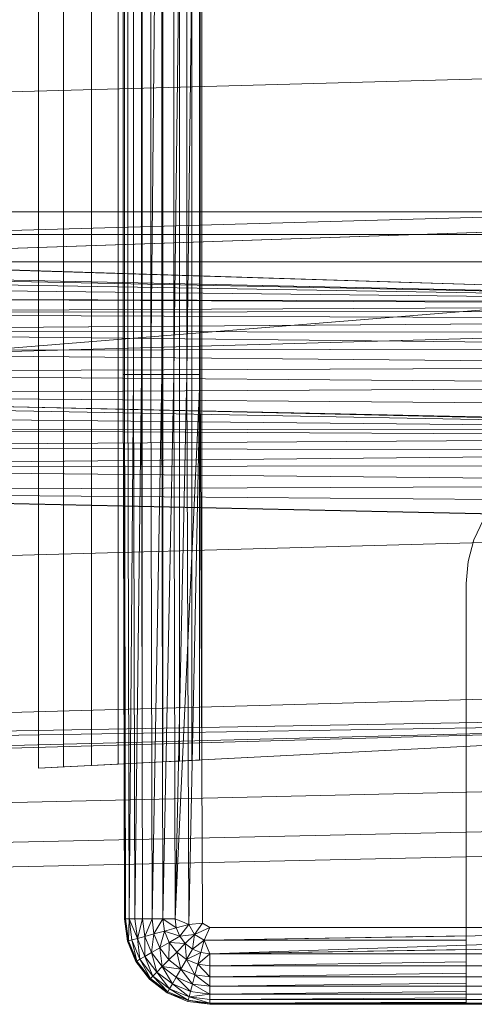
# Model space of a CAD drawing. Header units: metres. Extents: x 391.1 to 427.5, y 12.7 to 28.4.
# Tile 186 of 222: x 412.6911 to 412.7691, y 18.9293 to 19.0982. Entities that reach past the tile are written whole.
import ezdxf

# ---------------------------------------------------------------- set-up
doc = ezdxf.new("R2010")
doc.units = ezdxf.units.M
doc.layers.add('A-DETL-____-MBND', color=7, linetype='Continuous', lineweight=18)

# ---------------------------------------------------------------- blocks, each defined once
blk = doc.blocks.new('Family - Inodor PS-1-153649-01_ENLLUMENAT_PS1')
at = {"layer": 'A-DETL-____-MBND', "color": 253, "true_color": 0xaaaaaa}
for p, q in [((0.56258, 0.01465), (0.56258, 0.38826)), ((0.56258, 0.01465), (0.56258, 0.38826)), ((0.54781, 0.36063), (0.54781, 0.0405)), ((0.55211, 0.04072), (0.55211, 0.36041)), ((0.55695, 0.04097), (0.55695, 0.36017)), ((0.56149, 0.0412), (0.56149, 0.35993)), ((0.56559, 0.04141), (0.5656, 0.35973)), ((0.56914, 0.04159), (0.56914, 0.35955)), ((0.57201, 0.04173), (0.57201, 0.3594)), ((0.57413, 0.04184), (0.57413, 0.35929)), ((0.57542, 0.04191), (0.57542, 0.35923)), ((0.57586, 0.04193), (0.57586, 0.3592)), ((0.56238, 0.10805), (0.56238, 0.29485)), ((0.56238, 0.10805), (0.56238, 0.29485)), ((0.56258, 0.29485), (0.56258, 0.10805)), ((0.56258, 0.10805), (0.56258, 0.29485)), ((0.56258, 0.29485), (0.56258, 0.10805)), ((0.56318, 0.29485), (0.56318, 0.10805)), ((0.56318, 0.10805), (0.56318, 0.29485)), ((0.56318, 0.29485), (0.56318, 0.10805)), ((0.56415, 0.29485), (0.56415, 0.10805)), ((0.56415, 0.10805), (0.56415, 0.29485)), ((0.56415, 0.29485), (0.56415, 0.10805)), ((0.56547, 0.29485), (0.56547, 0.10805)), ((0.56547, 0.10805), (0.56547, 0.29485)), ((0.56547, 0.29485), (0.56547, 0.10805)), ((0.5671, 0.29485), (0.5671, 0.10805)), ((0.5671, 0.10805), (0.56898, 0.29485)), ((0.5671, 0.29485), (0.5671, 0.10805)), ((0.5671, 0.29485), (0.5671, 0.10805)), ((0.56898, 0.29485), (0.5671, 0.10805)), ((0.56898, 0.29485), (0.56898, 0.10805)), ((0.56898, 0.10805), (0.56898, 0.29485)), ((0.56898, 0.29485), (0.56898, 0.10805)), ((0.57106, 0.29485), (0.57106, 0.10805)), ((0.57106, 0.10805), (0.57328, 0.29485)), ((0.57106, 0.29485), (0.57106, 0.10805)), ((0.57106, 0.29485), (0.57106, 0.10805)), ((0.57328, 0.29485), (0.57106, 0.10805)), ((0.57328, 0.29485), (0.57328, 0.10805)), ((0.57328, 0.10805), (0.57556, 0.29485)), ((0.57328, 0.29485), (0.57328, 0.10805)), ((0.57328, 0.29485), (0.57328, 0.10805)), ((0.57556, 0.29485), (0.57328, 0.10805)), ((0.57556, 0.29485), (0.57556, 0.10805)), ((0.57556, 0.10805), (0.57556, 0.29485)), ((0.57556, 0.29485), (0.57556, 0.10805)), ((0.21652, 0.14752), (0.7262, 0.16159)), ((0.21652, 0.12375), (0.7262, 0.13782)), ((0.2042, 0.13646), (0.7256, 0.12032)), ((0.21593, 0.13594), (0.7256, 0.12032)), ((0.21593, 0.13594), (0.7256, 0.12032)), ((0.44571, 0.13594), (0.72561, 0.13594)), ((0.44571, 0.13594), (0.72561, 0.13594)), ((0.44571, 0.12632), (0.72561, 0.13594)), ((0.44571, 0.13594), (0.72561, 0.13594)), ((0.72561, 0.13594), (0.44571, 0.12632)), ((0.44571, 0.13594), (0.72561, 0.13594)), ((0.72561, 0.13205), (0.44571, 0.13205)), ((0.44571, 0.13205), (0.72561, 0.13205)), ((0.44571, 0.12737), (0.72561, 0.12737)), ((0.44571, 0.12737), (0.72561, 0.12737)), ((0.44572, 0.10471), (0.72561, 0.12737)), ((0.72561, 0.12737), (0.44572, 0.10471)), ((0.44571, 0.12632), (0.7256, 0.12032)), ((0.44571, 0.12632), (0.7256, 0.12032)), ((0.7256, 0.12032), (0.44571, 0.12632)), ((0.44571, 0.12632), (0.7256, 0.12032)), ((0.44571, 0.12601), (0.7256, 0.12032)), ((0.44571, 0.12601), (0.7256, 0.12032)), ((0.44571, 0.12503), (0.7256, 0.12032)), ((0.44571, 0.12503), (0.7256, 0.12032)), ((0.44571, 0.12343), (0.7256, 0.12032)), ((0.44571, 0.12343), (0.7256, 0.12032)), ((0.44571, 0.12125), (0.7256, 0.12)), ((0.44571, 0.12125), (0.7256, 0.12032)), ((0.44571, 0.12125), (0.7256, 0.12)), ((0.44571, 0.12125), (0.7256, 0.12032)), ((0.7256, 0.12), (0.44571, 0.11858)), ((0.7256, 0.12), (0.44571, 0.11858)), ((0.44571, 0.11858), (0.7256, 0.11902)), ((0.7256, 0.11902), (0.44571, 0.11858)), ((0.44571, 0.11858), (0.7256, 0.11742)), ((0.44571, 0.11858), (0.7256, 0.11742)), ((0.21652, 0.10299), (0.7262, 0.11707)), ((0.44571, 0.11547), (0.7256, 0.11742)), ((0.7256, 0.11742), (0.44571, 0.11547)), ((0.44571, 0.11547), (0.7256, 0.11257)), ((0.44571, 0.11547), (0.7256, 0.11525)), ((0.44571, 0.11547), (0.7256, 0.11257)), ((0.44571, 0.11547), (0.7256, 0.11525)), ((0.44571, 0.11204), (0.7256, 0.11257)), ((0.7256, 0.11257), (0.44571, 0.11204)), ((0.44571, 0.11204), (0.7256, 0.10947)), ((0.44571, 0.11204), (0.7256, 0.10947)), ((0.44571, 0.10839), (0.7256, 0.10947)), ((0.7256, 0.10947), (0.44571, 0.10839)), ((0.44571, 0.10839), (0.7256, 0.10604)), ((0.44571, 0.10839), (0.7256, 0.10604)), ((0.56258, 0.01465), (0.56238, 0.10805)), ((0.56238, 0.10805), (0.56258, 0.10805)), ((0.56258, 0.01465), (0.56238, 0.10805)), ((0.56258, 0.10805), (0.56238, 0.10805)), ((0.56238, 0.10805), (0.56258, 0.10805)), ((0.56258, 0.10805), (0.56278, 0.01465)), ((0.56258, 0.10805), (0.56318, 0.10805)), ((0.56278, 0.01465), (0.56258, 0.10805)), ((0.56318, 0.10805), (0.56258, 0.10805)), ((0.56258, 0.10805), (0.56278, 0.01465)), ((0.56258, 0.10805), (0.56318, 0.10805)), ((0.56318, 0.10805), (0.56338, 0.01465)), ((0.56318, 0.10805), (0.56415, 0.10805)), ((0.56318, 0.10805), (0.56338, 0.01465)), ((0.56318, 0.10805), (0.56415, 0.10805)), ((0.56318, 0.10805), (0.56338, 0.01465)), ((0.56318, 0.10805), (0.56415, 0.10805)), ((0.56338, 0.01465), (0.56415, 0.10805)), ((0.56415, 0.10805), (0.56338, 0.01465)), ((0.56415, 0.10805), (0.56435, 0.01465)), ((0.56415, 0.10805), (0.56547, 0.10805)), ((0.56415, 0.10805), (0.56435, 0.01465)), ((0.56415, 0.10805), (0.56547, 0.10805)), ((0.56415, 0.10805), (0.56435, 0.01465)), ((0.56415, 0.10805), (0.56547, 0.10805)), ((0.56435, 0.01465), (0.56547, 0.10805)), ((0.56547, 0.10805), (0.56435, 0.01465)), ((0.56547, 0.10805), (0.56567, 0.01465)), ((0.56567, 0.01465), (0.56547, 0.10805)), ((0.5671, 0.10805), (0.56547, 0.10805)), ((0.56547, 0.10805), (0.56567, 0.01465)), ((0.56547, 0.10805), (0.5671, 0.10805)), ((0.5671, 0.10805), (0.5673, 0.01465)), ((0.5671, 0.10805), (0.5673, 0.01465)), ((0.5671, 0.10805), (0.56898, 0.10805)), ((0.5671, 0.10805), (0.5673, 0.01465)), ((0.5671, 0.10805), (0.56898, 0.10805)), ((0.5673, 0.01465), (0.56898, 0.10805)), ((0.56898, 0.10805), (0.5673, 0.01465)), ((0.56898, 0.10805), (0.56918, 0.01465)), ((0.56898, 0.10805), (0.56918, 0.01465)), ((0.56898, 0.10805), (0.57106, 0.10805)), ((0.56898, 0.10805), (0.56918, 0.01465)), ((0.56898, 0.10805), (0.57106, 0.10805)), ((0.56918, 0.01465), (0.57106, 0.10805)), ((0.57106, 0.10805), (0.56918, 0.01465)), ((0.57106, 0.10805), (0.57126, 0.01465)), ((0.57106, 0.10805), (0.57126, 0.01465)), ((0.57106, 0.10805), (0.57328, 0.10805)), ((0.57106, 0.10805), (0.57126, 0.01465)), ((0.57106, 0.10805), (0.57328, 0.10805)), ((0.57126, 0.01465), (0.57556, 0.10805)), ((0.57126, 0.01465), (0.57328, 0.10805)), ((0.57126, 0.01465), (0.57328, 0.10805)), ((0.57328, 0.10805), (0.57126, 0.01465)), ((0.57328, 0.10805), (0.57361, 0.01368)), ((0.57328, 0.10805), (0.57556, 0.10805)), ((0.57328, 0.10805), (0.57361, 0.01368)), ((0.57328, 0.10805), (0.57556, 0.10805)), ((0.57361, 0.01368), (0.57556, 0.10805)), ((0.57556, 0.10805), (0.57361, 0.01368)), ((0.57556, 0.10805), (0.57596, 0.01391)), ((0.57596, 0.01391), (0.57556, 0.10805)), ((0.57556, 0.10805), (0.57596, 0.01391)), ((0.44571, 0.10461), (0.7256, 0.10604)), ((0.7256, 0.10604), (0.44571, 0.10461)), ((0.44566, 0.10371), (0.72555, 0.09837)), ((0.44566, 0.10371), (0.72555, 0.09837)), ((0.7256, 0.09861), (0.44571, 0.10461)), ((0.44571, 0.10461), (0.7262, 0.09848)), ((0.44571, 0.10461), (0.7256, 0.10238)), ((0.44571, 0.10461), (0.7256, 0.09861)), ((0.44571, 0.10461), (0.7256, 0.10238)), ((0.44572, 0.10471), (0.72555, 0.09837)), ((0.44572, 0.10471), (0.72555, 0.09837)), ((0.44566, 0.10126), (0.72555, 0.09837)), ((0.44566, 0.10126), (0.72555, 0.09837)), ((0.44566, 0.09882), (0.72555, 0.09737)), ((0.44566, 0.09882), (0.72555, 0.09837)), ((0.44566, 0.09882), (0.72555, 0.09737)), ((0.44566, 0.09882), (0.72555, 0.09837)), ((0.44566, 0.09554), (0.72555, 0.09737)), ((0.72555, 0.09737), (0.44566, 0.09554)), ((0.44566, 0.09554), (0.72555, 0.09491)), ((0.44566, 0.09554), (0.72555, 0.09491)), ((0.72555, 0.09491), (0.44566, 0.09212)), ((0.72555, 0.09491), (0.44566, 0.09212)), ((0.44566, 0.09212), (0.72555, 0.09248)), ((0.72555, 0.09248), (0.44566, 0.09212)), ((0.44566, 0.09212), (0.72555, 0.0892)), ((0.44566, 0.09212), (0.72555, 0.0892)), ((0.44565, 0.08802), (0.72555, 0.0892)), ((0.72555, 0.0892), (0.44565, 0.08802)), ((0.72555, 0.08202), (0.44565, 0.08802)), ((0.44565, 0.08802), (0.7262, 0.08189)), ((0.44565, 0.08802), (0.72555, 0.08578)), ((0.44565, 0.08802), (0.72555, 0.08202)), ((0.44565, 0.08802), (0.72555, 0.08578)), ((0.62413, 0.08316), (0.62251, 0.07969)), ((0.21652, 0.06796), (0.7262, 0.08204)), ((0.62251, 0.07969), (0.62152, 0.07599)), ((0.62152, 0.07599), (0.62119, 0.07217)), ((0.62119, 0.04477), (0.62119, 0.07217)), ((0.21652, 0.04107), (0.7262, 0.05515)), ((0.21652, 0.04107), (0.7262, 0.0502)), ((0.7262, 0.04902), (0.21652, 0.03494)), ((0.21652, 0.03612), (0.7262, 0.04902)), ((0.21652, 0.04107), (0.7262, 0.04902)), ((0.71226, 0.04887), (0.54781, 0.0405)), ((0.57586, 0.04193), (0.71226, 0.04887)), ((0.62119, 0.04368), (0.62119, 0.04477)), ((0.62119, 0.01342), (0.62119, 0.04368)), ((0.54781, 0.0405), (0.55211, 0.04072)), ((0.55211, 0.04072), (0.55695, 0.04097)), ((0.55695, 0.04097), (0.56149, 0.0412)), ((0.56149, 0.0412), (0.56559, 0.04141)), ((0.56559, 0.04141), (0.56914, 0.04159)), ((0.56914, 0.04159), (0.57201, 0.04173)), ((0.57201, 0.04173), (0.57413, 0.04184)), ((0.57413, 0.04184), (0.57542, 0.04191)), ((0.57542, 0.04191), (0.57586, 0.04193)), ((0.40749, 0.03162), (0.72691, 0.03874)), ((0.40749, 0.03162), (0.72691, 0.03874)), ((0.40776, 0.02479), (0.72725, 0.03191)), ((0.40776, 0.02479), (0.72725, 0.03191)), ((0.40793, 0.02057), (0.72747, 0.02769)), ((0.40793, 0.02057), (0.72747, 0.02769)), ((0.56308, 0.01086), (0.56258, 0.01465)), ((0.56258, 0.01465), (0.56278, 0.01465)), ((0.56308, 0.01086), (0.56258, 0.01465)), ((0.56308, 0.01086), (0.56258, 0.01465)), ((0.56258, 0.01465), (0.56278, 0.01465)), ((0.56258, 0.01465), (0.56308, 0.01086)), ((0.56258, 0.01465), (0.56278, 0.01465)), ((0.56278, 0.01465), (0.56328, 0.01091)), ((0.56278, 0.01465), (0.56338, 0.01465)), ((0.56278, 0.01465), (0.56328, 0.01091)), ((0.56278, 0.01465), (0.56308, 0.01086)), ((0.56278, 0.01465), (0.56308, 0.01086)), ((0.56278, 0.01465), (0.56338, 0.01465)), ((0.56278, 0.01465), (0.56328, 0.01091)), ((0.56278, 0.01465), (0.56338, 0.01465)), ((0.56338, 0.01465), (0.56328, 0.01091)), ((0.56338, 0.01465), (0.56328, 0.01091)), ((0.56338, 0.01465), (0.56385, 0.01106)), ((0.56338, 0.01465), (0.56435, 0.01465)), ((0.56338, 0.01465), (0.56385, 0.01106)), ((0.56338, 0.01465), (0.56479, 0.01132)), ((0.56338, 0.01465), (0.56385, 0.01106)), ((0.56338, 0.01465), (0.56435, 0.01465)), ((0.56338, 0.01465), (0.56479, 0.01132)), ((0.56338, 0.01465), (0.56435, 0.01465)), ((0.56479, 0.01132), (0.56435, 0.01465)), ((0.56435, 0.01465), (0.56567, 0.01465)), ((0.56435, 0.01465), (0.56567, 0.01465)), ((0.56435, 0.01465), (0.56479, 0.01132)), ((0.56435, 0.01465), (0.56479, 0.01132)), ((0.56435, 0.01465), (0.56567, 0.01465)), ((0.56567, 0.01465), (0.56479, 0.01132)), ((0.56567, 0.01465), (0.56479, 0.01132)), ((0.56567, 0.01465), (0.56607, 0.01166)), ((0.56567, 0.01465), (0.5673, 0.01465)), ((0.56567, 0.01465), (0.56607, 0.01166)), ((0.56567, 0.01465), (0.5673, 0.01465)), ((0.56567, 0.01465), (0.56607, 0.01166)), ((0.56567, 0.01465), (0.5673, 0.01465)), ((0.5673, 0.01465), (0.56607, 0.01166)), ((0.5673, 0.01465), (0.56607, 0.01166)), ((0.5673, 0.01465), (0.56764, 0.01208)), ((0.5673, 0.01465), (0.56918, 0.01465)), ((0.5673, 0.01465), (0.56764, 0.01208)), ((0.5673, 0.01465), (0.56918, 0.01465)), ((0.5673, 0.01465), (0.56764, 0.01208)), ((0.5673, 0.01465), (0.56918, 0.01465)), ((0.56918, 0.01465), (0.56764, 0.01208)), ((0.56918, 0.01465), (0.56764, 0.01208)), ((0.56918, 0.01465), (0.56946, 0.01257)), ((0.56918, 0.01465), (0.57126, 0.01465)), ((0.56918, 0.01465), (0.56946, 0.01257)), ((0.56918, 0.01465), (0.57147, 0.01311)), ((0.56918, 0.01465), (0.56946, 0.01257)), ((0.56918, 0.01465), (0.57126, 0.01465)), ((0.56918, 0.01465), (0.57147, 0.01311)), ((0.56918, 0.01465), (0.57126, 0.01465)), ((0.57147, 0.01311), (0.57126, 0.01465)), ((0.57126, 0.01465), (0.57361, 0.01368)), ((0.57126, 0.01465), (0.57361, 0.01368)), ((0.57126, 0.01465), (0.57147, 0.01311)), ((0.57126, 0.01465), (0.57147, 0.01311)), ((0.57126, 0.01465), (0.57361, 0.01368)), ((0.57147, 0.01311), (0.57361, 0.01368)), ((0.57147, 0.01311), (0.57361, 0.01368)), ((0.57361, 0.01368), (0.57147, 0.01311)), ((0.57206, 0.01167), (0.57361, 0.01368)), ((0.57361, 0.01368), (0.57206, 0.01167)), ((0.57361, 0.01368), (0.57206, 0.01167)), ((0.57361, 0.01368), (0.57596, 0.01391)), ((0.57361, 0.01368), (0.57596, 0.01391)), ((0.57361, 0.01368), (0.57596, 0.01391)), ((0.57361, 0.01368), (0.57458, 0.012)), ((0.57361, 0.01368), (0.57458, 0.012)), ((0.57361, 0.01368), (0.57458, 0.012)), ((0.57458, 0.012), (0.57596, 0.01391)), ((0.57596, 0.01391), (0.57458, 0.012)), ((0.57596, 0.01391), (0.57458, 0.012)), ((0.57596, 0.01391), (0.57723, 0.01318)), ((0.57596, 0.01391), (0.57723, 0.01318)), ((0.57723, 0.01318), (0.57596, 0.01391)), ((0.56607, 0.01166), (0.56764, 0.01208)), ((0.56607, 0.01166), (0.56764, 0.01208)), ((0.56764, 0.01208), (0.56607, 0.01166)), ((0.56764, 0.01208), (0.56722, 0.00887)), ((0.56764, 0.01208), (0.56722, 0.00887)), ((0.56764, 0.01208), (0.56946, 0.01257)), ((0.56764, 0.01208), (0.56946, 0.01257)), ((0.56946, 0.01257), (0.56764, 0.01208)), ((0.56764, 0.01208), (0.56863, 0.00968)), ((0.56764, 0.01208), (0.56863, 0.00968)), ((0.56764, 0.01208), (0.56863, 0.00968)), ((0.56946, 0.01257), (0.56863, 0.00968)), ((0.56946, 0.01257), (0.56863, 0.00968)), ((0.56946, 0.01257), (0.57147, 0.01311)), ((0.56946, 0.01257), (0.57147, 0.01311)), ((0.57147, 0.01311), (0.56946, 0.01257)), ((0.56946, 0.01257), (0.57026, 0.01062)), ((0.56946, 0.01257), (0.57026, 0.01062)), ((0.56946, 0.01257), (0.57206, 0.01167)), ((0.56946, 0.01257), (0.57026, 0.01062)), ((0.56946, 0.01257), (0.57206, 0.01167)), ((0.57147, 0.01311), (0.57206, 0.01167)), ((0.57147, 0.01311), (0.57206, 0.01167)), ((0.57147, 0.01311), (0.57206, 0.01167)), ((0.57206, 0.01167), (0.57458, 0.012)), ((0.57206, 0.01167), (0.57458, 0.012)), ((0.57458, 0.012), (0.57206, 0.01167)), ((0.57301, 0.01043), (0.57458, 0.012)), ((0.57301, 0.01043), (0.57458, 0.012)), ((0.57458, 0.012), (0.57301, 0.01043)), ((0.57458, 0.012), (0.57425, 0.00948)), ((0.57458, 0.012), (0.57425, 0.00948)), ((0.57458, 0.012), (0.57425, 0.00948)), ((0.57458, 0.012), (0.57723, 0.01318)), ((0.57723, 0.01318), (0.57458, 0.012)), ((0.57458, 0.012), (0.57626, 0.01102)), ((0.57458, 0.012), (0.57626, 0.01102)), ((0.57626, 0.01102), (0.71226, 0.01318)), ((0.57723, 0.01318), (0.57626, 0.01102)), ((0.57626, 0.01102), (0.57723, 0.01318)), ((0.57723, 0.01318), (0.57626, 0.01102)), ((0.57723, 0.00868), (0.71226, 0.01318)), ((0.57723, 0.01318), (0.71226, 0.01318)), ((0.57723, 0.01318), (0.62119, 0.01318)), ((0.62119, 0.01318), (0.57723, 0.01318)), ((0.62119, 0.01318), (0.62119, 0.01342)), ((0.62119, 0.01174), (0.62119, 0.01318)), ((0.56308, 0.01086), (0.56328, 0.01091)), ((0.56308, 0.01086), (0.56328, 0.01091)), ((0.56328, 0.01091), (0.56308, 0.01086)), ((0.56455, 0.00733), (0.56308, 0.01086)), ((0.56455, 0.00733), (0.56308, 0.01086)), ((0.56455, 0.00733), (0.56308, 0.01086)), ((0.56308, 0.01086), (0.56455, 0.00733)), ((0.56328, 0.01091), (0.56385, 0.01106)), ((0.56328, 0.01091), (0.56385, 0.01106)), ((0.56385, 0.01106), (0.56328, 0.01091)), ((0.56328, 0.01091), (0.56472, 0.00743)), ((0.56328, 0.01091), (0.56472, 0.00743)), ((0.56328, 0.01091), (0.56455, 0.00733)), ((0.56328, 0.01091), (0.56455, 0.00733)), ((0.56328, 0.01091), (0.56472, 0.00743)), ((0.56385, 0.01106), (0.56479, 0.01132)), ((0.56385, 0.01106), (0.56479, 0.01132)), ((0.56479, 0.01132), (0.56385, 0.01106)), ((0.56385, 0.01106), (0.56524, 0.00772)), ((0.56385, 0.01106), (0.56524, 0.00772)), ((0.56385, 0.01106), (0.56472, 0.00743)), ((0.56385, 0.01106), (0.56472, 0.00743)), ((0.56385, 0.01106), (0.56524, 0.00772)), ((0.56479, 0.01132), (0.56607, 0.01166)), ((0.56479, 0.01132), (0.56607, 0.01166)), ((0.56607, 0.01166), (0.56479, 0.01132)), ((0.56479, 0.01132), (0.56608, 0.00821)), ((0.56479, 0.01132), (0.56608, 0.00821)), ((0.56479, 0.01132), (0.56524, 0.00772)), ((0.56479, 0.01132), (0.56524, 0.00772)), ((0.56479, 0.01132), (0.56608, 0.00821)), ((0.56607, 0.01166), (0.56722, 0.00887)), ((0.56607, 0.01166), (0.56722, 0.00887)), ((0.56607, 0.01166), (0.56608, 0.00821)), ((0.56607, 0.01166), (0.56608, 0.00821)), ((0.56607, 0.01166), (0.56722, 0.00887)), ((0.56863, 0.00968), (0.57026, 0.01062)), ((0.56863, 0.00968), (0.57026, 0.01062)), ((0.57026, 0.01062), (0.56863, 0.00968)), ((0.57026, 0.01062), (0.57021, 0.00763)), ((0.57026, 0.01062), (0.57021, 0.00763)), ((0.57026, 0.01062), (0.57206, 0.01167)), ((0.57026, 0.01062), (0.57206, 0.01167)), ((0.57206, 0.01167), (0.57026, 0.01062)), ((0.57026, 0.01062), (0.57154, 0.00896)), ((0.57026, 0.01062), (0.57154, 0.00896)), ((0.57026, 0.01062), (0.57301, 0.01043)), ((0.57026, 0.01062), (0.57154, 0.00896)), ((0.57026, 0.01062), (0.57301, 0.01043)), ((0.57154, 0.00896), (0.57301, 0.01043)), ((0.57154, 0.00896), (0.57301, 0.01043)), ((0.57301, 0.01043), (0.57154, 0.00896)), ((0.57206, 0.01167), (0.57301, 0.01043)), ((0.57206, 0.01167), (0.57301, 0.01043)), ((0.57206, 0.01167), (0.57301, 0.01043)), ((0.57301, 0.01043), (0.57425, 0.00948)), ((0.57301, 0.01043), (0.57321, 0.00768)), ((0.57301, 0.01043), (0.57425, 0.00948)), ((0.57301, 0.01043), (0.57321, 0.00768)), ((0.57301, 0.01043), (0.57425, 0.00948)), ((0.57425, 0.00948), (0.57626, 0.01102)), ((0.57425, 0.00948), (0.57626, 0.01102)), ((0.57626, 0.01102), (0.57425, 0.00948)), ((0.57569, 0.00888), (0.57626, 0.01102)), ((0.57569, 0.00888), (0.57626, 0.01102)), ((0.57626, 0.01102), (0.57569, 0.00888)), ((0.57626, 0.01102), (0.62119, 0.01174)), ((0.57626, 0.01102), (0.62119, 0.01174)), ((0.57626, 0.01102), (0.57723, 0.00868)), ((0.57626, 0.01102), (0.57723, 0.00868)), ((0.57723, 0.00868), (0.57626, 0.01102)), ((0.57626, 0.01102), (0.62119, 0.01098)), ((0.62119, 0.01098), (0.57626, 0.01102)), ((0.57723, 0.00868), (0.71226, 0.0109)), ((0.62119, 0.01098), (0.62119, 0.01174)), ((0.62119, 0.0094), (0.62119, 0.01098)), ((0.56608, 0.00821), (0.56722, 0.00887)), ((0.56608, 0.00821), (0.56722, 0.00887)), ((0.56722, 0.00887), (0.56608, 0.00821)), ((0.56722, 0.00887), (0.56863, 0.00968)), ((0.56722, 0.00887), (0.56863, 0.00968)), ((0.56863, 0.00968), (0.56722, 0.00887)), ((0.56722, 0.00887), (0.56906, 0.00648)), ((0.56722, 0.00887), (0.56906, 0.00648)), ((0.56722, 0.00887), (0.56812, 0.00554)), ((0.56722, 0.00887), (0.56812, 0.00554)), ((0.56722, 0.00887), (0.56906, 0.00648)), ((0.56863, 0.00968), (0.57021, 0.00763)), ((0.56863, 0.00968), (0.57021, 0.00763)), ((0.56863, 0.00968), (0.56906, 0.00648)), ((0.56863, 0.00968), (0.56906, 0.00648)), ((0.56863, 0.00968), (0.57021, 0.00763)), ((0.57021, 0.00763), (0.57154, 0.00896)), ((0.57021, 0.00763), (0.57154, 0.00896)), ((0.57154, 0.00896), (0.57021, 0.00763)), ((0.57154, 0.00896), (0.57321, 0.00768)), ((0.57154, 0.00896), (0.57227, 0.00605)), ((0.57154, 0.00896), (0.57321, 0.00768)), ((0.57154, 0.00896), (0.57227, 0.00605)), ((0.57154, 0.00896), (0.57321, 0.00768)), ((0.57321, 0.00768), (0.57425, 0.00948)), ((0.57425, 0.00948), (0.57321, 0.00768)), ((0.57425, 0.00948), (0.57321, 0.00768)), ((0.57321, 0.00768), (0.57569, 0.00888)), ((0.57569, 0.00888), (0.57321, 0.00768)), ((0.57425, 0.00948), (0.57569, 0.00888)), ((0.57425, 0.00948), (0.57569, 0.00888)), ((0.57425, 0.00948), (0.57569, 0.00888)), ((0.57569, 0.00888), (0.57515, 0.00687)), ((0.57569, 0.00888), (0.57515, 0.00687)), ((0.57569, 0.00888), (0.57515, 0.00687)), ((0.57515, 0.00687), (0.57723, 0.00868)), ((0.57723, 0.00868), (0.57515, 0.00687)), ((0.57569, 0.00888), (0.57723, 0.00868)), ((0.57569, 0.00888), (0.57723, 0.00868)), ((0.57569, 0.00888), (0.57723, 0.00868)), ((0.57723, 0.00868), (0.62119, 0.0094)), ((0.57723, 0.00868), (0.62119, 0.0094)), ((0.57723, 0.00868), (0.57723, 0.0066)), ((0.57723, 0.00868), (0.71226, 0.00868)), ((0.57723, 0.00868), (0.57723, 0.0066)), ((0.57723, 0.0066), (0.57723, 0.00868)), ((0.57723, 0.00868), (0.62119, 0.00868)), ((0.62119, 0.00868), (0.57723, 0.00868)), ((0.62119, 0.00868), (0.62119, 0.0094)), ((0.62119, 0.00728), (0.62119, 0.00868)), ((0.56455, 0.00733), (0.56472, 0.00743)), ((0.56455, 0.00733), (0.56472, 0.00743)), ((0.56472, 0.00743), (0.56455, 0.00733)), ((0.56687, 0.00429), (0.56455, 0.00733)), ((0.56687, 0.00429), (0.56455, 0.00733)), ((0.56687, 0.00429), (0.56455, 0.00733)), ((0.56455, 0.00733), (0.56687, 0.00429)), ((0.56472, 0.00743), (0.56524, 0.00772)), ((0.56472, 0.00743), (0.56524, 0.00772)), ((0.56524, 0.00772), (0.56472, 0.00743)), ((0.56472, 0.00743), (0.56702, 0.00443)), ((0.56472, 0.00743), (0.56702, 0.00443)), ((0.56472, 0.00743), (0.56687, 0.00429)), ((0.56472, 0.00743), (0.56687, 0.00429)), ((0.56472, 0.00743), (0.56702, 0.00443)), ((0.56524, 0.00772), (0.56608, 0.00821)), ((0.56524, 0.00772), (0.56608, 0.00821)), ((0.56608, 0.00821), (0.56524, 0.00772)), ((0.56524, 0.00772), (0.56744, 0.00485)), ((0.56524, 0.00772), (0.56744, 0.00485)), ((0.56524, 0.00772), (0.56702, 0.00443)), ((0.56524, 0.00772), (0.56702, 0.00443)), ((0.56524, 0.00772), (0.56744, 0.00485)), ((0.56608, 0.00821), (0.56812, 0.00554)), ((0.56608, 0.00821), (0.56812, 0.00554)), ((0.56608, 0.00821), (0.56744, 0.00485)), ((0.56608, 0.00821), (0.56744, 0.00485)), ((0.56608, 0.00821), (0.56812, 0.00554)), ((0.56906, 0.00648), (0.57021, 0.00763)), ((0.56906, 0.00648), (0.57021, 0.00763)), ((0.57021, 0.00763), (0.56906, 0.00648)), ((0.57021, 0.00763), (0.57227, 0.00605)), ((0.57021, 0.00763), (0.57227, 0.00605)), ((0.57021, 0.00763), (0.57227, 0.00605)), ((0.57227, 0.00605), (0.57321, 0.00768)), ((0.57227, 0.00605), (0.57321, 0.00768)), ((0.57321, 0.00768), (0.57227, 0.00605)), ((0.57321, 0.00768), (0.57515, 0.00687)), ((0.57321, 0.00768), (0.57466, 0.00505)), ((0.57321, 0.00768), (0.57515, 0.00687)), ((0.57321, 0.00768), (0.57466, 0.00505)), ((0.57321, 0.00768), (0.57515, 0.00687)), ((0.57466, 0.00505), (0.57515, 0.00687)), ((0.57466, 0.00505), (0.57515, 0.00687)), ((0.57515, 0.00687), (0.57466, 0.00505)), ((0.57515, 0.00687), (0.57723, 0.0066)), ((0.57515, 0.00687), (0.57723, 0.00472)), ((0.57515, 0.00687), (0.57723, 0.0066)), ((0.57515, 0.00687), (0.57723, 0.00472)), ((0.57515, 0.00687), (0.57723, 0.0066)), ((0.57723, 0.0066), (0.62119, 0.00728)), ((0.57723, 0.0066), (0.62119, 0.00728)), ((0.62119, 0.0066), (0.62119, 0.00728)), ((0.56744, 0.00485), (0.56812, 0.00554)), ((0.56744, 0.00485), (0.56812, 0.00554)), ((0.56812, 0.00554), (0.56744, 0.00485)), ((0.56812, 0.00554), (0.56906, 0.00648)), ((0.56812, 0.00554), (0.56906, 0.00648)), ((0.56906, 0.00648), (0.56812, 0.00554)), ((0.56812, 0.00554), (0.57079, 0.0035)), ((0.56812, 0.00554), (0.57079, 0.0035)), ((0.56812, 0.00554), (0.57031, 0.00265)), ((0.56812, 0.00554), (0.57031, 0.00265)), ((0.56812, 0.00554), (0.57079, 0.0035)), ((0.56906, 0.00648), (0.57145, 0.00464)), ((0.56906, 0.00648), (0.57145, 0.00464)), ((0.56906, 0.00648), (0.57079, 0.0035)), ((0.56906, 0.00648), (0.57079, 0.0035)), ((0.56906, 0.00648), (0.57227, 0.00605)), ((0.56906, 0.00648), (0.57145, 0.00464)), ((0.56906, 0.00648), (0.57227, 0.00605)), ((0.57145, 0.00464), (0.57227, 0.00605)), ((0.57145, 0.00464), (0.57227, 0.00605)), ((0.57227, 0.00605), (0.57145, 0.00464)), ((0.57227, 0.00605), (0.57466, 0.00505)), ((0.57227, 0.00605), (0.57424, 0.00348)), ((0.57227, 0.00605), (0.57466, 0.00505)), ((0.57227, 0.00605), (0.57424, 0.00348)), ((0.57227, 0.00605), (0.57466, 0.00505)), ((0.57723, 0.00472), (0.57723, 0.0066)), ((0.57723, 0.0066), (0.71226, 0.0066)), ((0.57723, 0.00472), (0.57723, 0.0066)), ((0.57723, 0.0066), (0.62119, 0.0066)), ((0.57723, 0.0066), (0.57723, 0.00472)), ((0.62119, 0.0066), (0.57723, 0.0066)), ((0.57723, 0.00472), (0.62119, 0.00533)), ((0.57723, 0.00472), (0.62119, 0.00533)), ((0.62119, 0.00533), (0.62119, 0.0066)), ((0.62119, 0.00472), (0.62119, 0.00533)), ((0.56687, 0.00429), (0.56702, 0.00443)), ((0.56687, 0.00429), (0.56702, 0.00443)), ((0.56702, 0.00443), (0.56687, 0.00429)), ((0.56991, 0.00196), (0.56687, 0.00429)), ((0.56991, 0.00196), (0.56687, 0.00429)), ((0.56991, 0.00196), (0.56687, 0.00429)), ((0.56687, 0.00429), (0.57001, 0.00214)), ((0.56687, 0.00429), (0.56991, 0.00196)), ((0.56687, 0.00429), (0.57001, 0.00214)), ((0.56702, 0.00443), (0.56744, 0.00485)), ((0.56702, 0.00443), (0.56744, 0.00485)), ((0.56744, 0.00485), (0.56702, 0.00443)), ((0.56702, 0.00443), (0.57001, 0.00214)), ((0.56702, 0.00443), (0.57001, 0.00214)), ((0.56702, 0.00443), (0.57001, 0.00214)), ((0.56744, 0.00485), (0.57031, 0.00265)), ((0.56744, 0.00485), (0.57031, 0.00265)), ((0.56744, 0.00485), (0.57001, 0.00214)), ((0.56744, 0.00485), (0.57001, 0.00214)), ((0.56744, 0.00485), (0.57031, 0.00265)), ((0.57031, 0.00265), (0.57079, 0.0035)), ((0.57031, 0.00265), (0.57079, 0.0035)), ((0.57079, 0.0035), (0.57031, 0.00265)), ((0.57079, 0.0035), (0.57145, 0.00464)), ((0.57079, 0.0035), (0.57145, 0.00464)), ((0.57145, 0.00464), (0.57079, 0.0035)), ((0.57079, 0.0035), (0.5739, 0.00221)), ((0.57079, 0.0035), (0.5739, 0.00221)), ((0.57079, 0.0035), (0.57365, 0.00127)), ((0.57079, 0.0035), (0.57365, 0.00127)), ((0.57079, 0.0035), (0.5739, 0.00221)), ((0.57145, 0.00464), (0.57424, 0.00348)), ((0.57145, 0.00464), (0.57424, 0.00348)), ((0.57145, 0.00464), (0.5739, 0.00221)), ((0.57145, 0.00464), (0.5739, 0.00221)), ((0.57145, 0.00464), (0.57424, 0.00348)), ((0.5739, 0.00221), (0.57424, 0.00348)), ((0.5739, 0.00221), (0.57424, 0.00348)), ((0.57424, 0.00348), (0.5739, 0.00221)), ((0.57424, 0.00348), (0.57466, 0.00505)), ((0.57424, 0.00348), (0.57466, 0.00505)), ((0.57466, 0.00505), (0.57424, 0.00348)), ((0.57424, 0.00348), (0.57723, 0.00309)), ((0.57424, 0.00348), (0.57723, 0.00177)), ((0.57424, 0.00348), (0.57723, 0.00309)), ((0.57424, 0.00348), (0.57723, 0.00177)), ((0.57424, 0.00348), (0.57723, 0.00309)), ((0.57466, 0.00505), (0.57723, 0.00472)), ((0.57466, 0.00505), (0.57723, 0.00309)), ((0.57466, 0.00505), (0.57723, 0.00472)), ((0.57466, 0.00505), (0.57723, 0.00309)), ((0.57466, 0.00505), (0.57723, 0.00472)), ((0.57723, 0.00309), (0.57723, 0.00472)), ((0.57723, 0.00472), (0.71226, 0.00472)), ((0.57723, 0.00309), (0.57723, 0.00472)), ((0.57723, 0.00472), (0.62119, 0.00472)), ((0.57723, 0.00472), (0.57723, 0.00309)), ((0.62119, 0.00472), (0.57723, 0.00472)), ((0.57723, 0.00309), (0.62119, 0.00362)), ((0.57723, 0.00309), (0.62119, 0.00362)), ((0.62119, 0.00362), (0.62119, 0.00472)), ((0.62119, 0.00309), (0.62119, 0.00362)), ((0.56991, 0.00196), (0.57001, 0.00214)), ((0.56991, 0.00196), (0.57001, 0.00214)), ((0.57001, 0.00214), (0.56991, 0.00196)), ((0.57344, 0.0005), (0.56991, 0.00196)), ((0.57344, 0.0005), (0.56991, 0.00196)), ((0.57344, 0.0005), (0.56991, 0.00196)), ((0.56991, 0.00196), (0.57349, 0.00069)), ((0.56991, 0.00196), (0.57344, 0.0005)), ((0.56991, 0.00196), (0.57349, 0.00069)), ((0.57001, 0.00214), (0.57031, 0.00265)), ((0.57001, 0.00214), (0.57031, 0.00265)), ((0.57031, 0.00265), (0.57001, 0.00214)), ((0.57001, 0.00214), (0.57349, 0.00069)), ((0.57001, 0.00214), (0.57349, 0.00069)), ((0.57001, 0.00214), (0.57349, 0.00069)), ((0.57031, 0.00265), (0.57365, 0.00127)), ((0.57031, 0.00265), (0.57365, 0.00127)), ((0.57031, 0.00265), (0.57349, 0.00069)), ((0.57031, 0.00265), (0.57349, 0.00069)), ((0.57031, 0.00265), (0.57365, 0.00127)), ((0.57365, 0.00127), (0.5739, 0.00221)), ((0.5739, 0.00221), (0.57365, 0.00127)), ((0.5739, 0.00221), (0.57365, 0.00127)), ((0.57365, 0.00127), (0.57723, 0.00177)), ((0.57723, 0.00177), (0.57365, 0.00127)), ((0.5739, 0.00221), (0.57723, 0.00177)), ((0.5739, 0.00221), (0.57723, 0.00177)), ((0.5739, 0.00221), (0.57723, 0.00177)), ((0.57723, 0.00177), (0.57723, 0.00309)), ((0.57723, 0.00309), (0.71226, 0.00309)), ((0.57723, 0.00177), (0.57723, 0.00309)), ((0.57723, 0.00309), (0.62119, 0.00309)), ((0.57723, 0.00309), (0.57723, 0.00177)), ((0.62119, 0.00309), (0.57723, 0.00309)), ((0.57723, 0.00177), (0.62119, 0.0022)), ((0.57723, 0.00177), (0.62119, 0.0022)), ((0.57723, 0.00177), (0.57723, 0.0008)), ((0.57723, 0.00177), (0.71226, 0.00177)), ((0.57723, 0.00177), (0.57723, 0.0008)), ((0.57723, 0.0008), (0.57723, 0.00177)), ((0.57723, 0.00177), (0.62119, 0.00177)), ((0.62119, 0.00177), (0.57723, 0.00177)), ((0.62119, 0.0022), (0.62119, 0.00309)), ((0.62119, 0.00177), (0.62119, 0.0022)), ((0.62119, 0.00111), (0.62119, 0.00177)), ((0.57344, 0.0005), (0.57349, 0.00069)), ((0.57344, 0.0005), (0.57349, 0.00069)), ((0.57349, 0.00069), (0.57344, 0.0005)), ((0.57723, 0), (0.57344, 0.0005)), ((0.57723, 0), (0.57344, 0.0005)), ((0.57723, 0), (0.57344, 0.0005)), ((0.57344, 0.0005), (0.57723, 0)), ((0.57349, 0.00069), (0.57365, 0.00127)), ((0.57349, 0.00069), (0.57365, 0.00127)), ((0.57365, 0.00127), (0.57349, 0.00069)), ((0.57349, 0.00069), (0.57723, 0.0002)), ((0.57349, 0.00069), (0.57723, 0.0002)), ((0.57349, 0.00069), (0.57723, 0)), ((0.57349, 0.00069), (0.57723, 0)), ((0.57349, 0.00069), (0.57723, 0.0002)), ((0.57365, 0.00127), (0.57723, 0.0008)), ((0.57365, 0.00127), (0.57723, 0.0002)), ((0.57365, 0.00127), (0.57723, 0.0008)), ((0.57365, 0.00127), (0.57723, 0.0002)), ((0.57365, 0.00127), (0.57723, 0.0008)), ((0.57723, 0.0008), (0.62119, 0.00111)), ((0.57723, 0.0008), (0.62119, 0.00111)), ((0.57723, 0.0002), (0.57723, 0.0008)), ((0.57723, 0.0008), (0.71226, 0.0008)), ((0.57723, 0.0002), (0.57723, 0.0008)), ((0.57723, 0.0008), (0.62119, 0.0008)), ((0.57723, 0.0008), (0.57723, 0.0002)), ((0.62119, 0.0008), (0.57723, 0.0008)), ((0.57723, 0.0002), (0.62119, 0.00039)), ((0.57723, 0.0002), (0.62119, 0.00039)), ((0.57723, 0), (0.57723, 0.0002)), ((0.57723, 0.0002), (0.71226, 0.0002)), ((0.57723, 0), (0.57723, 0.0002)), ((0.57723, 0.0002), (0.62119, 0.0002)), ((0.57723, 0.0002), (0.57723, 0)), ((0.62119, 0.0002), (0.57723, 0.0002)), ((0.62119, 0.00007), (0.57723, 0)), ((0.57723, 0), (0.62119, 0.00007)), ((0.71226, 0), (0.57723, 0)), ((0.71226, 0), (0.57723, 0)), ((0.71226, 0), (0.57723, 0)), ((0.57723, 0), (0.71226, 0)), ((0.62119, 0.0008), (0.62119, 0.00111)), ((0.62119, 0.00039), (0.62119, 0.0008)), ((0.62119, 0.0002), (0.62119, 0.00039)), ((0.62119, 0.00007), (0.62119, 0.0002)), ((0.62119, 0.00007), (0.62119, 0)), ((0.62119, 0), (0.67979, 0))]:
    blk.add_line(p, q, dxfattribs=at)
blk = doc.blocks.new('LONDR55-XX_ZZ-ARQ-CAA-M3D-Londres55_ifc-1-01_ENLLUMENAT_PS1')
at = {"layer": 'A-DETL-____-MBND', "color": 253, "lineweight": 18, "true_color": 0xaaaaaa}
blk.add_blockref('Family - Inodor PS-1-153649-01_ENLLUMENAT_PS1', (412.1465, 18.92928), dxfattribs=at)

msp = doc.modelspace()

# ---------------------------------------------------------------- block references
at = {"lineweight": 5}
msp.add_blockref('LONDR55-XX_ZZ-ARQ-CAA-M3D-Londres55_ifc-1-01_ENLLUMENAT_PS1', (0, 0), dxfattribs=at)

doc.saveas('drawing.dxf')
